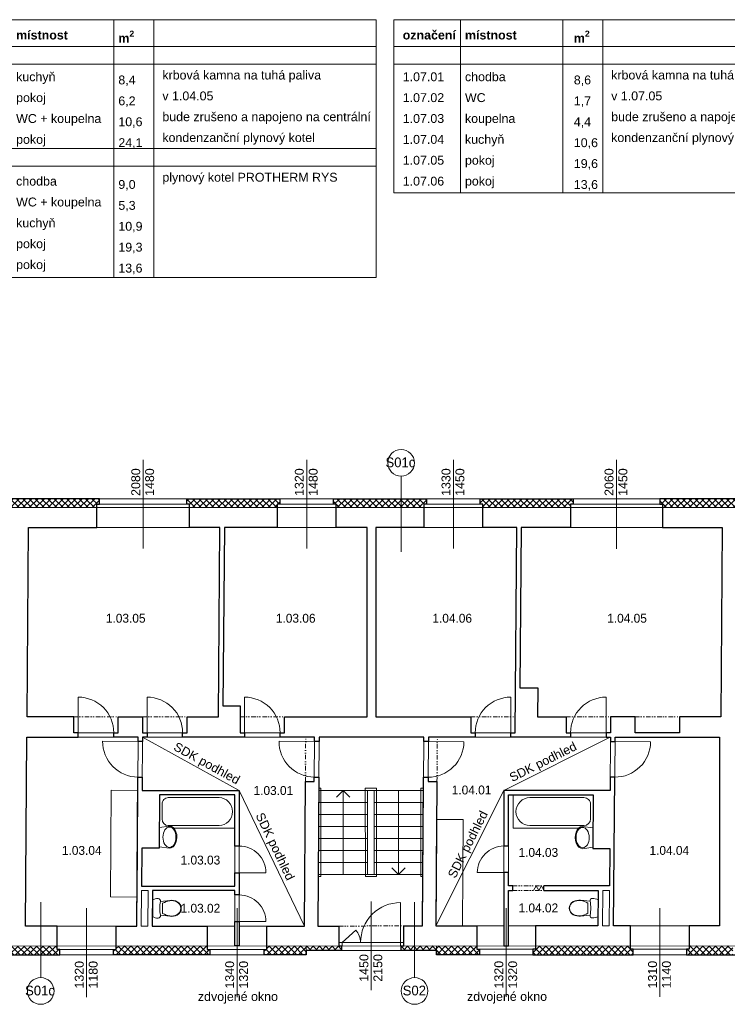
# Model space of a CAD drawing. Extents: x -2490 to 234697, y -105219 to -45378.
# Tile 6 of 15: x 38154 to 54077, y -100655 to -78495. Entities that reach past the tile are written whole.
import ezdxf

# ---------------------------------------------------------------- set-up
doc = ezdxf.new("R2010")
doc.units = 0
doc.header["$MEASUREMENT"] = 0
doc.linetypes.add('Wipeout_Contour', pattern=[1000, 0, -1000])
doc.linetypes.add('Čerchovaná se dvěma tečkami S', pattern=[250, 100, -40, 15, -40, 15, -40])
for name, color, linetype, lineweight in [('2D BOD_Číslo_pera__1', 7, 'Continuous', 15), ('2D VÝPLNĚ_Číslo_pera__4', 91, 'Continuous', 13), ('2D ČÁRY_Číslo_pera__1', 7, 'Continuous', 15), ('2D ČÁRY_Číslo_pera__2', 1, 'Continuous', 25), ('2D ČÁRY_Číslo_pera__3', 150, 'Continuous', 13), ('blok I_pohled4_terén_Číslo_pera__4', 91, 'Continuous', 13), ('komín_Číslo_pera__1', 7, 'Continuous', 15), ('NÁBYTEK A ZAŘÍZENÍ_Číslo_pera__3', 150, 'Continuous', 13), ('POZNÁMKY.TEXT_Číslo_pera__4', 91, 'Continuous', 13), ('zdi_Číslo_pera__1', 7, 'Continuous', 15), ('zdi_Číslo_pera__2', 1, 'Continuous', 25)]:
    doc.layers.add(name, color=color, linetype=linetype, lineweight=lineweight)
for name, color, linetype in [('2D ČÁRY', 7, 'Continuous'), ('NÁBYTEK A ZAŘÍZENÍ', 7, 'Continuous'), ('vodorovné konstrukce', 7, 'Continuous')]:
    doc.layers.add(name, color=color, linetype=linetype)
doc.layers.add('vodorovné konstrukce_Číslo_pera__241', color=9, linetype='Continuous', lineweight=13, true_color=0x808080)
doc.styles.add('GENERATED_STYLE_1', font='arial.ttf')
doc.styles.add('GENERATED_STYLE_3', font='txt')
pattern_1 = [(45, (0, 0), (-70.71068, 70.71068), []), (135, (0, 0), (70.71068, 70.71068), [])]

# ---------------------------------------------------------------- blocks, each defined once
blk = doc.blocks.new('WC s nádržkou 1 11_2')
at = {"linetype": 'Wipeout_Contour', "ltscale": 15629.429493}
blk.add_wipeout([(31, 650), (18, 619), (8, 587), (2, 554), (0, 520), (5, 498), (20, 479), (40, 469), (64, 469), (41, 257), (39, 215), (44, 173), (54, 132), (70, 92), (97, 54), (132, 25), (174, 6), (220, 0), (266, 6), (308, 25), (343, 54), (370, 92), (386, 132), (396, 173), (401, 215), (399, 257), (376, 469), (400, 469), (420, 479), (435, 498), (440, 520), (438, 554), (432, 587), (422, 619), (409, 650)], dxfattribs=at).dxf.layer = 'NÁBYTEK A ZAŘÍZENÍ'
at = {"layer": 'NÁBYTEK A ZAŘÍZENÍ_Číslo_pera__3', "linetype": 'Continuous'}
for p, q in [((2, 554), (0, 520)), ((0, 520), (5, 498)), ((8, 587), (2, 554)), ((5, 498), (20, 479)), ((18, 619), (8, 587)), ((31, 650), (18, 619)), ((20, 479), (40, 469)), ((409, 650), (31, 650)), ((40, 469), (64, 469)), ((64, 469), (41, 257)), ((399, 257), (376, 469)), ((376, 469), (400, 469)), ((400, 469), (420, 479)), ((422, 619), (409, 650)), ((420, 479), (435, 498)), ((432, 587), (422, 619)), ((438, 554), (432, 587)), ((435, 498), (440, 520)), ((440, 520), (438, 554)), ((41, 257), (39, 215)), ((49, 256), (47, 215)), ((56, 299), (49, 256)), ((68, 341), (56, 299)), ((86, 381), (68, 341)), ((107, 419), (86, 381)), ((333, 419), (107, 419)), ((354, 381), (333, 419)), ((372, 341), (354, 381)), ((384, 299), (372, 341)), ((391, 256), (384, 299)), ((393, 215), (391, 256)), ((401, 215), (399, 257)), ((39, 215), (44, 173)), ((44, 173), (54, 132)), ((47, 215), (52, 174)), ((52, 174), (62, 134)), ((54, 132), (70, 92)), ((62, 134), (78, 96)), ((70, 92), (97, 54)), ((78, 96), (102, 60)), ((97, 54), (132, 25)), ((102, 60), (136, 32)), ((132, 25), (174, 6)), ((136, 32), (176, 14)), ((174, 6), (220, 0)), ((176, 14), (220, 8)), ((220, 8), (264, 14)), ((220, 0), (266, 6)), ((264, 14), (304, 32)), ((266, 6), (308, 25)), ((304, 32), (338, 60)), ((308, 25), (343, 54)), ((338, 60), (362, 96)), ((343, 54), (370, 92)), ((362, 96), (378, 134)), ((370, 92), (386, 132)), ((378, 134), (388, 174)), ((386, 132), (396, 173)), ((388, 174), (393, 215)), ((396, 173), (401, 215))]:
    blk.add_line(p, q, dxfattribs=at)
blk.add_ellipse((220, -298), major_axis=(785, 0), ratio=0.9963, start_param=1.370375, end_param=1.771221, dxfattribs=at)
blk = doc.blocks.new('Vana 01 11_2')
at = {"layer": 'NÁBYTEK A ZAŘÍZENÍ_Číslo_pera__3', "linetype": 'Continuous'}
for p, q in [((0, 0), (0, 751)), ((0, 751), (1800, 751)), ((1425, 691), (210, 691)), ((1800, 751), (1800, 0)), ((60, 210), (60, 540)), ((0, 0), (1800, 0)), ((1425, 60), (210, 60))]:
    blk.add_line(p, q, dxfattribs=at)
for centre, major_axis, start_param, end_param in [((210, 540), (0, 150), 0, 1.570796), ((1425, 375), (0, 315), 3.141593, 6.283185), ((210, 210), (0, 150), 1.570796, 3.141593)]:
    blk.add_ellipse(centre, major_axis=major_axis, ratio=0.99918, start_param=start_param, end_param=end_param, dxfattribs=at)
blk = doc.blocks.new('Umyvadlo oválné 11_2')
at = {"linetype": 'Wipeout_Contour', "ltscale": 6090.690526}
blk.add_wipeout([(0, 169), (2, 146), (9, 124), (19, 104), (43, 74), (73, 49), (129, 22), (188, 6), (250, 0), (312, 6), (371, 22), (427, 49), (457, 74), (481, 104), (491, 124), (498, 146), (500, 169), (469, 400), (31, 400), (-1, 169)], dxfattribs=at).dxf.layer = 'NÁBYTEK A ZAŘÍZENÍ'
at = {"layer": 'NÁBYTEK A ZAŘÍZENÍ_Číslo_pera__3', "linetype": 'Continuous'}
for p, q in [((31, 400), (-1, 169)), ((32, 400), (31, 400)), ((469, 400), (31, 400)), ((469, 400), (468, 400)), ((500, 169), (469, 400))]:
    blk.add_line(p, q, dxfattribs=at)
blk.add_ellipse((250, 169), major_axis=(-229, 0), ratio=0.643386, dxfattribs=at)
blk.add_ellipse((249, 169), major_axis=(-250, 0), ratio=0.674026, start_param=0, end_param=3.141593, dxfattribs=at)
blk = doc.blocks.new('WC s nádržkou 1 11')
at = {"linetype": 'Wipeout_Contour', "ltscale": 15629.429493}
blk.add_wipeout([(31, 650), (18, 619), (8, 587), (2, 554), (0, 520), (5, 498), (20, 479), (40, 469), (64, 469), (41, 257), (39, 215), (44, 173), (54, 132), (70, 92), (97, 54), (132, 25), (174, 6), (220, 0), (266, 6), (308, 25), (343, 54), (370, 92), (386, 132), (396, 173), (401, 215), (399, 257), (376, 469), (400, 469), (420, 479), (435, 498), (440, 520), (438, 554), (432, 587), (422, 619), (409, 650)], dxfattribs=at).dxf.layer = 'NÁBYTEK A ZAŘÍZENÍ'
at = {"layer": 'NÁBYTEK A ZAŘÍZENÍ_Číslo_pera__3', "linetype": 'Continuous'}
for p, q in [((2, 554), (0, 520)), ((0, 520), (5, 498)), ((8, 587), (2, 554)), ((5, 498), (20, 479)), ((18, 619), (8, 587)), ((31, 650), (18, 619)), ((20, 479), (40, 469)), ((409, 650), (31, 650)), ((40, 469), (64, 469)), ((64, 469), (41, 257)), ((399, 257), (376, 469)), ((376, 469), (400, 469)), ((400, 469), (420, 479)), ((422, 619), (409, 650)), ((420, 479), (435, 498)), ((432, 587), (422, 619)), ((438, 554), (432, 587)), ((435, 498), (440, 520)), ((440, 520), (438, 554)), ((41, 257), (39, 215)), ((49, 256), (47, 215)), ((56, 299), (49, 256)), ((68, 341), (56, 299)), ((86, 381), (68, 341)), ((107, 419), (86, 381)), ((333, 419), (107, 419)), ((354, 381), (333, 419)), ((372, 341), (354, 381)), ((384, 299), (372, 341)), ((391, 256), (384, 299)), ((393, 215), (391, 256)), ((401, 215), (399, 257)), ((39, 215), (44, 173)), ((44, 173), (54, 132)), ((47, 215), (52, 174)), ((52, 174), (62, 134)), ((54, 132), (70, 92)), ((62, 134), (78, 96)), ((70, 92), (97, 54)), ((78, 96), (102, 60)), ((97, 54), (132, 25)), ((102, 60), (136, 32)), ((132, 25), (174, 6)), ((136, 32), (176, 14)), ((174, 6), (220, 0)), ((176, 14), (220, 8)), ((220, 8), (264, 14)), ((220, 0), (266, 6)), ((264, 14), (304, 32)), ((266, 6), (308, 25)), ((304, 32), (338, 60)), ((308, 25), (343, 54)), ((338, 60), (362, 96)), ((343, 54), (370, 92)), ((362, 96), (378, 134)), ((370, 92), (386, 132)), ((378, 134), (388, 174)), ((386, 132), (396, 173)), ((388, 174), (393, 215)), ((396, 173), (401, 215))]:
    blk.add_line(p, q, dxfattribs=at)
blk.add_ellipse((220, -298), major_axis=(785, 0), ratio=0.9963, start_param=1.370375, end_param=1.771221, dxfattribs=at)
blk = doc.blocks.new('Vana 01 11')
at = {"layer": 'NÁBYTEK A ZAŘÍZENÍ_Číslo_pera__3', "linetype": 'Continuous'}
for p, q in [((0, 0), (0, 751)), ((0, 751), (1696, 751)), ((1343, 691), (198, 691)), ((1696, 751), (1696, 0)), ((57, 210), (57, 541)), ((0, 0), (1696, 0)), ((1343, 60), (198, 60))]:
    blk.add_line(p, q, dxfattribs=at)
for centre, major_axis, start_param, end_param in [((198, 541), (0, 150), 0, 1.570796), ((1343, 375), (0, 315), 3.141593, 6.283185), ((198, 210), (0, 150), 1.570796, 3.141593)]:
    blk.add_ellipse(centre, major_axis=major_axis, ratio=0.941477, start_param=start_param, end_param=end_param, dxfattribs=at)
blk = doc.blocks.new('Umyvadlo oválné 11')
at = {"linetype": 'Wipeout_Contour', "ltscale": 6090.690526}
blk.add_wipeout([(0, 169), (2, 146), (9, 124), (19, 104), (43, 74), (73, 49), (129, 22), (188, 6), (250, 0), (312, 6), (371, 22), (427, 49), (457, 74), (481, 104), (491, 124), (498, 146), (500, 169), (469, 400), (31, 400), (-1, 169)], dxfattribs=at).dxf.layer = 'NÁBYTEK A ZAŘÍZENÍ'
at = {"layer": 'NÁBYTEK A ZAŘÍZENÍ_Číslo_pera__3', "linetype": 'Continuous'}
for p, q in [((31, 400), (-1, 169)), ((32, 400), (31, 400)), ((469, 400), (31, 400)), ((469, 400), (468, 400)), ((500, 169), (469, 400))]:
    blk.add_line(p, q, dxfattribs=at)
blk.add_ellipse((250, 169), major_axis=(-229, 0), ratio=0.643386, dxfattribs=at)
blk.add_ellipse((249, 169), major_axis=(-250, 0), ratio=0.674026, start_param=0, end_param=3.141593, dxfattribs=at)
blk = doc.blocks.new('LINE_8261', base_point=(45432, -97732))
at = {"layer": '2D ČÁRY_Číslo_pera__3', "linetype": 'Continuous'}
for p, q in [((45432, -95842), (45282, -95992)), ((45432, -97732), (45432, -95842)), ((45432, -95842), (45582, -95992))]:
    blk.add_line(p, q, dxfattribs=at)
blk = doc.blocks.new('LINE_8262', base_point=(46682, -95842))
at = {"layer": '2D ČÁRY_Číslo_pera__3', "linetype": 'Continuous'}
for p, q in [((46682, -95842), (46682, -97732)), ((46682, -97732), (46532, -97582)), ((46682, -97732), (46832, -97582))]:
    blk.add_line(p, q, dxfattribs=at)
blk = doc.blocks.new('LINE_9149', base_point=(38626, -98355))
at = {"layer": 'vodorovné konstrukce_Číslo_pera__241', "linetype": 'Continuous'}
blk.add_line((38626, -98355), (38626, -100055), dxfattribs=at)
blk.add_circle((38626, -100355), 300, dxfattribs=at)
blk = doc.blocks.new('LINE_9150', base_point=(47040, -98355))
at = {"layer": 'vodorovné konstrukce_Číslo_pera__241', "linetype": 'Continuous'}
blk.add_line((47040, -98355), (47040, -100055), dxfattribs=at)
blk.add_circle((47040, -100355), 300, dxfattribs=at)
blk = doc.blocks.new('LINE_9158', base_point=(46737, -90468))
at = {"layer": 'vodorovné konstrukce_Číslo_pera__241', "linetype": 'Continuous'}
blk.add_line((46737, -90468), (46737, -88768), dxfattribs=at)
blk.add_circle((46737, -88468), 300, dxfattribs=at)

msp = doc.modelspace()

# ---------------------------------------------------------------- hatches: boundary and pattern name
at = {"layer": '2D VÝPLNĚ_Číslo_pera__4', "linetype": 'Continuous'}
h = msp.add_hatch(dxfattribs=at)
h.set_pattern_fill('TEPELNA_IZOLACE_EPS', color=8, style=0, pattern_type=2)
h.set_pattern_definition(pattern_1)
h.paths.add_polyline_path([(36533, -89475.7), (39890.6, -89475.8), (39890.6, -89399.8), (39950.6, -89399.8), (39950.6, -89275.8), (36473, -89275.7), (36473, -89399.7), (36533, -89399.7)], flags=0)
h = msp.add_hatch(dxfattribs=at)
h.set_pattern_fill('TEPELNA_IZOLACE_EPS', color=8, style=0, pattern_type=2)
h.set_pattern_definition(pattern_1)
h.paths.add_polyline_path([(41972.6, -89475.8), (43947.2, -89475.8), (43947.2, -89399.8), (44007.2, -89399.8), (44007.2, -89275.8), (41912.6, -89275.8), (41912.6, -89399.8), (41972.6, -89399.8)], flags=0)
h = msp.add_hatch(dxfattribs=at)
h.set_pattern_fill('TEPELNA_IZOLACE_EPS', color=8, style=0, pattern_type=2)
h.set_pattern_definition(pattern_1)
h.paths.add_polyline_path([(45216.4, -89275.8), (45216.4, -89399.8), (45276.4, -89399.8), (45276.4, -89475.8), (47247.9, -89475.8), (47247.9, -89399.8), (47307.9, -89399.8), (47307.9, -89275.8)], flags=0)
h = msp.add_hatch(dxfattribs=at)
h.set_pattern_fill('TEPELNA_IZOLACE_EPS', color=8, style=0, pattern_type=2)
h.set_pattern_definition(pattern_1)
h.paths.add_polyline_path([(48579.1, -89475.8), (50546.8, -89475.8), (50546.8, -89399.8), (50606.8, -89399.8), (50606.8, -89275.8), (48519.1, -89275.8), (48519.1, -89399.8), (48579.1, -89399.8)], flags=0)
h = msp.add_hatch(dxfattribs=at)
h.set_pattern_fill('TEPELNA_IZOLACE_EPS', color=8, style=0, pattern_type=2)
h.set_pattern_definition(pattern_1)
h.paths.add_polyline_path([(52616, -89475.9), (54272.7, -89475.9), (54274.2, -89275.9), (52556, -89275.9), (52556, -89399.9), (52616, -89399.9)], flags=0)
h = msp.add_hatch(dxfattribs=at)
h.set_pattern_fill('TEPELNA_IZOLACE_EPS', color=8, style=0, pattern_type=2)
h.set_pattern_definition(pattern_1)
h.paths.add_polyline_path([(38998.6, -99342.8), (37268.8, -99343.2), (37268.8, -99419.2), (37208.8, -99419.2), (37208.9, -99543.2), (39058.7, -99542.8), (39058.7, -99418.8), (38998.7, -99418.8)], flags=0)
h = msp.add_hatch(dxfattribs=at)
h.set_pattern_fill('TEPELNA_IZOLACE_EPS', color=8, style=0, pattern_type=2)
h.set_pattern_definition(pattern_1)
h.paths.add_polyline_path([(40262.9, -99542.5), (42432.7, -99542), (42432.7, -99418), (42372.7, -99418), (42372.7, -99342), (40322.8, -99342.5), (40322.8, -99418.5), (40262.8, -99418.5)], flags=0)
h = msp.add_hatch(dxfattribs=at)
h.set_pattern_fill('TEPELNA_IZOLACE_EPS', color=8, style=0, pattern_type=2)
h.set_pattern_definition(pattern_1)
h.paths.add_polyline_path([(44598.6, -99341.5), (43717.4, -99341.7), (43717.4, -99417.7), (43657.4, -99417.7), (43657.4, -99541.7), (44598.7, -99541.5)], flags=0)
h = msp.add_hatch(dxfattribs=at)
h.set_pattern_fill('TEPELNA_IZOLACE_PERIMETR', color=8, style=0, pattern_type=2)
h.set_pattern_definition(pattern_1)
h.paths.add_polyline_path([(44598.6, -99441.5), (45398.6, -99441), (45398.6, -99341.3), (44598.6, -99341.5)], flags=0)
h = msp.add_hatch(dxfattribs=at)
h.set_pattern_fill('TEPELNA_IZOLACE_PERIMETR', color=8, style=0, pattern_type=2)
h.set_pattern_definition(pattern_1)
h.paths.add_polyline_path([(46735, -99441), (47535, -99440.8), (47535, -99340.8), (46735, -99341)], flags=0)
h = msp.add_hatch(dxfattribs=at)
h.set_pattern_fill('TEPELNA_IZOLACE_EPS', color=8, style=0, pattern_type=2)
h.set_pattern_definition(pattern_1)
h.paths.add_polyline_path([(48439.8, -99340.6), (47535, -99340.8), (47535, -99440.8), (47535, -99540.8), (48499.9, -99540.6), (48499.8, -99416.6), (48439.8, -99416.6)], flags=0)
h = msp.add_hatch(dxfattribs=at)
h.set_pattern_fill('TEPELNA_IZOLACE_EPS', color=8, style=0, pattern_type=2)
h.set_pattern_definition(pattern_1)
h.paths.add_polyline_path([(51901.8, -99339.8), (49763.1, -99340.3), (49763.1, -99416.3), (49703.1, -99416.3), (49703.1, -99540.3), (51961.9, -99539.8), (51961.8, -99415.8), (51901.8, -99415.8)], flags=0)
h = msp.add_hatch(dxfattribs=at)
h.set_pattern_fill('TEPELNA_IZOLACE_EPS', color=8, style=0, pattern_type=2)
h.set_pattern_definition(pattern_1)
h.paths.add_polyline_path([(53158.4, -99539.5), (54199.2, -99539.3), (54200.7, -99339.3), (53218.3, -99339.5), (53218.4, -99415.5), (53158.4, -99415.5)], flags=0)

# ---------------------------------------------------------------- linework, layer by layer
at = {"layer": '2D BOD_Číslo_pera__1', "color": 8, "linetype": 'Continuous', "flags": 128}
msp.add_lwpolyline([(46725, -99265), (46725, -98365, 0.4142136), (45825, -99265, 0.1902168), (45714.4, -98985), (45408.6, -99265)], format="xyb", dxfattribs=at)
at = {"layer": '2D ČÁRY_Číslo_pera__1', "color": 8, "linetype": 'Continuous'}
for p, q in [((39950.6, -89399.8), (39950.6, -89275.8)), ((41912.6, -89399.8), (41912.6, -89275.8)), ((44007.2, -89399.8), (44007.2, -89275.8)), ((45216.4, -89399.8), (45216.4, -89275.8)), ((47307.9, -89399.8), (47307.9, -89275.8)), ((48519.1, -89399.8), (48519.1, -89275.8)), ((50606.8, -89399.8), (50606.8, -89275.8)), ((52556, -89399.9), (52556, -89275.9)), ((39890.6, -89399.8), (39890.6, -89925.9)), ((41972.6, -89399.8), (41972.6, -89925.9)), ((43947.2, -89399.8), (43947.2, -89925.9)), ((45276.4, -89399.8), (45276.4, -89925.9)), ((47247.9, -89399.8), (47247.9, -89925.9)), ((48579.1, -89399.8), (48579.1, -89925.9)), ((50546.8, -89399.8), (50546.8, -89925.9)), ((52616, -89399.9), (52616, -89925.9)), ((38318.6, -94181.6), (38349.7, -89925.8)), ((45970.5, -94181.6), (45970.4, -89925.8)), ((46170.5, -94181.6), (46170.5, -89925.8)), ((53965.1, -89925.9), (53934, -94181.6)), ((38318.6, -94181.6), (39371, -94181.6)), ((40371, -94181.6), (40921, -94181.7)), ((41921, -94181.7), (42624.8, -94181.6)), ((44114.8, -94181.6), (45970.5, -94181.6)), ((46170.5, -94181.6), (48305, -94181.6)), ((49805, -94181.6), (50451.3, -94181.6)), ((51451.3, -94181.6), (52001.3, -94181.6)), ((53001.3, -94181.6), (53934, -94181.6)), ((38288.3, -98894.1), (38315.2, -94641.9)), ((38315.2, -94641.9), (40821, -94641.7)), ((40921, -94641.7), (44790.4, -94641.5)), ((44859.4, -98892.6), (44890.4, -94641.6)), ((44890.4, -94641.6), (47250.5, -94641.6)), ((47219.4, -98892), (47250.5, -94641.6)), ((47350.5, -94642.3), (51451.3, -94642.1)), ((51551.3, -94642), (53900, -94641.9)), ((53900, -98890.5), (53900, -94641.9)), ((44559.4, -98892.6), (44583.1, -95639.3)), ((47519.4, -98892), (47544.1, -95643.7)), ((40911.3, -95842.1), (43095.1, -95842)), ((41300.5, -95942), (42995.1, -95942)), ((42995.1, -97993), (42995.1, -95942)), ((43095.1, -99341.9), (43095.1, -95842)), ((44881.7, -95841.6), (47241.7, -95841.6)), ((45977.8, -95841.6), (45982.3, -97731.6)), ((46129.8, -97731.6), (46129.8, -95841.6)), ((49051.5, -95842.2), (51441.6, -95842.1)), ((49051.5, -99340.5), (49051.5, -95842.2)), ((49151.5, -95942.2), (51060.8, -95942.1)), ((49151.5, -97991.6), (49151.5, -95942.2)), ((44879.7, -96111.6), (45978.5, -96111.6)), ((46129.8, -96111.6), (47239.7, -96111.6)), ((44877.7, -96381.6), (45979.1, -96381.6)), ((46129.8, -96381.6), (47237.8, -96381.6)), ((44875.7, -96651.6), (45979.8, -96651.6)), ((46129.8, -96651.6), (47235.8, -96651.6)), ((44873.8, -96921.6), (45980.4, -96921.6)), ((46129.8, -96921.6), (47233.8, -96921.6)), ((44871.8, -97191.6), (45981, -97191.6)), ((46129.8, -97191.6), (47231.9, -97191.6)), ((44869.8, -97461.6), (45981.7, -97461.6)), ((46129.8, -97461.6), (47229.9, -97461.6)), ((44867.8, -97731.6), (47227.9, -97731.6)), ((42995.1, -99341.9), (42995.1, -98093)), ((49151.5, -99340.5), (49151.5, -98091.6)), ((38998.7, -99418.8), (38998.5, -98893.9)), ((40322.8, -99418.5), (40322.7, -98893.6)), ((42372.7, -99418), (42372.6, -98893.1)), ((43717.4, -99417.7), (43717.3, -98892.8)), ((45338.6, -99341.4), (45338.5, -98892.5)), ((46795, -99341), (46794.9, -98892.1)), ((48439.8, -99416.6), (48439.7, -98891.7)), ((49763.1, -99416.3), (49762.9, -98891.4)), ((51901.8, -99415.8), (51901.7, -98890.9)), ((53218.4, -99415.5), (53218.2, -98890.6)), ((45408.6, -99341), (45408.6, -99265)), ((46725, -99341), (46725, -99265)), ((39058.7, -99418.8), (39058.7, -99542.8)), ((40262.8, -99418.5), (40262.9, -99542.5)), ((42432.7, -99418), (42432.7, -99542)), ((43095.1, -99417.9), (43095.1, -99417.9)), ((43657.4, -99417.7), (43657.4, -99541.7)), ((44598.6, -99441.5), (47535, -99440.8)), ((48499.8, -99416.6), (48499.9, -99540.6)), ((49703.1, -99416.3), (49703.1, -99540.3)), ((51961.8, -99415.8), (51961.9, -99539.8)), ((53158.4, -99415.5), (53158.4, -99539.5))]:
    msp.add_line(p, q, dxfattribs=at)
at = {"layer": '2D ČÁRY_Číslo_pera__1', "color": 8, "linetype": 'Čerchovaná se dvěma tečkami S'}
for p, q in [((39371, -94181.6), (40371, -94181.6)), ((40921, -94181.7), (41921, -94181.7)), ((43114.8, -94181.6), (44114.8, -94181.6)), ((48305, -94181.6), (49305, -94181.6)), ((50451.3, -94181.6), (51451.3, -94181.6)), ((52001.3, -94181.6), (53001.3, -94181.6)), ((44582.1, -95639.3), (44590.4, -94641.3)), ((47544.1, -95643.7), (47552.4, -94645.7)), ((44598.6, -99341.5), (44598.7, -99541.5)), ((45398.6, -99341), (45398.6, -99441)), ((46735, -99341), (46735, -99441)), ((47535, -99340.8), (47535, -99540.8))]:
    msp.add_line(p, q, dxfattribs=at)
at = {"layer": '2D ČÁRY_Číslo_pera__1', "color": 8, "linetype": 'Continuous', "flags": 128}
for points in [[(39371, -94181.6), (39371, -94541.6), (40371, -94541.6), (40371, -94181.6)], [(40921, -94181.7), (40921, -94541.7), (41921, -94541.7), (41921, -94181.7)], [(43114.8, -94181.6), (43114.8, -94541.6), (44114.8, -94541.6), (44114.8, -94181.6)], [(49305, -94181.6), (49305, -94541.6), (48305, -94541.6), (48305, -94181.6)], [(51451.3, -94181.6), (51451.3, -94541.6), (50451.3, -94541.6), (50451.3, -94181.6)], [(53001.3, -94181.6), (53001.3, -94541.6), (52001.3, -94541.6), (52001.3, -94181.6)], [(44582.1, -95639.3), (44783.1, -95640.8), (44790.4, -94640.8)], [(47544.1, -95643.7), (47343.2, -95642.3), (47350.5, -94642.3)], [(49951.5, -98091.4), (49893.7, -97991.4), (49835.3, -98091.4), (49777.5, -97991.4), (49719.8, -98091.4)]]:
    msp.add_lwpolyline(points, dxfattribs=at)
at = {"layer": '2D ČÁRY_Číslo_pera__2', "color": 8, "linetype": 'Continuous', "flags": 128}
for points in [[(37208.9, -99543.2), (39058.7, -99542.8), (39058.7, -99418.8), (38998.7, -99418.8), (38998.5, -98893.9), (38288.3, -98894.1), (38315.2, -94641.9), (39471, -94641.6), (39471, -94541.6), (39371, -94541.6), (39371, -94181.6), (38318.6, -94181.6), (38349.7, -89925.8), (39890.6, -89925.9), (39890.6, -89399.8), (39950.6, -89399.8), (39950.6, -89275.8), (36473, -89275.7)], [(56468.2, -89275.9), (52556, -89275.9), (52556, -89399.9), (52616, -89399.9), (52616, -89925.9), (53965.1, -89925.9), (53934, -94181.6), (53001.3, -94181.6), (53001.3, -94541.6)], [(53001.3, -94541.6), (52001.3, -94541.6), (52001.3, -94181.6), (51451.3, -94181.6), (51451.3, -94541.6), (51351.3, -94541.6), (51351.3, -94641.6), (51451.3, -94641.2), (51450.5, -94741.2), (51550.5, -94742), (51551.3, -94642), (53900, -94641.9)], [(53900, -94641.9), (53900, -98890.5), (53218.2, -98890.6), (53218.4, -99415.5), (53158.4, -99415.5), (53158.4, -99539.5), (55015, -99539.1)], [(49251.5, -97991.6), (49151.5, -97991.6), (49151.5, -97691.6), (49051.5, -97691.6), (49051.5, -99340.5), (49151.5, -99340.5), (49151.5, -98091.6), (49251.5, -98091.6)]]:
    msp.add_lwpolyline(points, dxfattribs=at)
for points in [[(41912.6, -89275.8), (44007.2, -89275.8), (44007.2, -89399.8), (43947.2, -89399.8), (43947.2, -89925.9), (42759.1, -89925.8), (42726.7, -93935.8), (43116.8, -93935.8), (43114.8, -94541.6), (43214.8, -94541.6), (43214.8, -94641.6), (41821, -94641.6), (41821, -94541.7), (41921, -94541.7), (41921, -94181.7), (42624.8, -94181.6), (42659.1, -89925.8), (41972.6, -89925.9), (41972.6, -89399.8), (41912.6, -89399.8)], [(45216.4, -89275.8), (47307.9, -89275.8), (47307.9, -89399.8), (47247.9, -89399.8), (47247.9, -89925.9), (46170.5, -89925.8), (46170.5, -94181.6), (48305, -94181.6), (48305, -94541.6), (48405, -94541.6), (48405, -94641.6), (47350.5, -94642.3), (47349.7, -94742.3), (47249.8, -94741.5), (47250.5, -94641.6), (44890.4, -94641.6), (44889.7, -94741.5), (44789.7, -94740.8), (44790.4, -94641.5), (44014.8, -94641.6), (44014.8, -94541.6), (44114.8, -94541.6), (44114.8, -94181.6), (45970.5, -94181.6), (45970.4, -89925.8), (45276.4, -89925.9), (45276.4, -89399.8), (45216.4, -89399.8)], [(48519.1, -89275.8), (50606.8, -89275.8), (50606.8, -89399.8), (50546.8, -89399.8), (50546.8, -89925.9), (49439.4, -89925.8), (49410.2, -93530.4), (49810.2, -93530.3), (49805, -94181.6), (50451.3, -94181.6), (50451.3, -94541.6), (50551.3, -94541.6), (50551.3, -94641.6), (49205, -94641.6), (49205, -94541.6), (49305, -94541.6), (49339.4, -89925.8), (48579.1, -89925.9), (48579.1, -89399.8), (48519.1, -89399.8)], [(40371, -94181.6), (40921, -94181.7), (40921, -94541.7), (41021, -94541.7), (41021, -94641.7), (40921, -94641.7), (40920.2, -94742.5), (40820.2, -94741.7), (40821, -94641.7), (40271, -94641.6), (40271, -94541.6), (40371, -94541.6)], [(44783.8, -95540.8), (44883.8, -95541.5), (44859.4, -98892.6), (45338.5, -98892.5), (45338.6, -99341.4), (45398.6, -99341), (45398.6, -99441), (44598.6, -99441.5), (44598.7, -99541.5), (43657.4, -99541.7), (43657.4, -99417.7), (43717.4, -99417.7), (43717.3, -98892.8), (44559.4, -98892.6), (44583.1, -95639.3), (44783.1, -95640.8)], [(47243.9, -95541.5), (47343.9, -95542.3), (47343.2, -95642.3), (47544.1, -95643.7), (47519.4, -98892), (48439.7, -98891.7), (48439.8, -99416.6), (48499.8, -99416.6), (48499.9, -99540.6), (47535, -99540.8), (47535, -99440.8), (46735, -99441), (46735, -99341), (46795, -99341), (46794.9, -98892.1), (47219.4, -98892)], [(42995.1, -98794.4), (43095.1, -98794.4), (43095.1, -99341.9), (42995.1, -99341.9)]]:
    msp.add_lwpolyline(points, close=True, dxfattribs=at)
at = {"layer": '2D ČÁRY_Číslo_pera__3', "color": 8, "linetype": 'Continuous'}
for p, q in [((40921, -94641.7), (43095.1, -95842)), ((51441.9, -94642.1), (49051.5, -95842.2)), ((43095.1, -95842), (44559.4, -98892.6)), ((44881.7, -95791.6), (44932.4, -95791.6)), ((44932.4, -95791.6), (44927.7, -97781.6)), ((45927.7, -95791.6), (45932.4, -97781.6)), ((45927.7, -95791.6), (46179.8, -95791.6)), ((46179.8, -97781.6), (46179.8, -95791.6)), ((47183.6, -97781.6), (47183.6, -95791.6)), ((47183.6, -95791.6), (47233.6, -95791.6)), ((49051.5, -95842.2), (47519.4, -98892)), ((44877.7, -97781.6), (44927.7, -97781.6)), ((45932.4, -97781.6), (46179.8, -97781.6)), ((47183.6, -97781.6), (47233.6, -97781.6))]:
    msp.add_line(p, q, dxfattribs=at)
at = {"layer": '2D ČÁRY_Číslo_pera__3', "color": 8, "linetype": 'Continuous', "flags": 128}
for points in [[(39471, -94641.6), (39471, -94541.6), (39471, -93741.6, -0.4142136), (40271, -94541.6), (40271, -94641.6)], [(41021, -94641.7), (41021, -94541.7), (41021, -93741.7, -0.4142136), (41821, -94541.7), (41821, -94641.7)], [(43214.8, -94641.6), (43214.8, -94541.6), (43214.8, -93741.6, -0.4142136), (44014.8, -94541.6), (44014.8, -94641.6)], [(49205, -94641.6), (49205, -94541.6), (49205, -93741.6, 0.4142136), (48405, -94541.6), (48405, -94641.6)], [(51351.3, -94641.6), (51351.3, -94541.6), (51351.3, -93741.6, 0.4142136), (50551.3, -94541.6), (50551.3, -94641.6)], [(40920.2, -94742.5), (40820.2, -94741.7), (40020.2, -94735.3, 0.4142136), (40813.7, -95541.7), (40913.7, -95542.5)], [(44889.7, -94741.5), (44789.7, -94740.8), (43989.7, -94735, 0.4142136), (44783.8, -95540.8), (44883.8, -95541.5)], [(47249.8, -94741.5), (47349.7, -94742.3), (48149.7, -94748.1, -0.4142136), (47343.9, -95542.3), (47243.9, -95541.5)], [(51450.5, -94741.2), (51550.5, -94742), (52350.5, -94748.5, -0.4142136), (51544.1, -95542), (51444.1, -95541.2)], [(42995.1, -97094.4), (43095.1, -97094.4, -0.4142136), (43695.1, -97694.4), (43095.1, -97694.4), (42995.1, -97694.4)], [(49151.5, -97091.6), (49051.5, -97091.6, 0.4142136), (48451.5, -97691.6), (49051.5, -97691.6), (49151.5, -97691.6)], [(42995.1, -98194.4), (43095.1, -98194.4, -0.4142136), (43695.1, -98794.4), (43095.1, -98794.4), (42995.1, -98794.4)]]:
    msp.add_lwpolyline(points, format="xyb", dxfattribs=at)
for points in [[(40211.3, -95836.9), (40193.8, -98236.9), (40793.7, -98241.3), (40811.3, -95841.3)], [(47537, -96492), (47519.4, -98892), (48119.4, -98896.3), (48137, -96496.4)]]:
    msp.add_lwpolyline(points, close=True, dxfattribs=at)
at = {"layer": 'blok I_pohled4_terén_Číslo_pera__4', "color": 8, "linetype": 'Continuous'}
for p, q in [((40931.6, -90399.8), (40931.6, -88399.8)), ((44611.8, -90399.8), (44611.8, -88399.8)), ((47913.5, -90399.8), (47913.5, -88399.8)), ((51581.4, -90399.9), (51581.4, -88399.9)), ((46066.8, -98338.2), (46066.8, -100338.2)), ((39660.7, -98491.7), (39660.7, -100491.7)), ((43045.1, -98490.9), (43045.1, -100490.9)), ((49101.5, -98489.5), (49101.5, -100489.5)), ((52560.1, -98488.7), (52560.1, -100488.7))]:
    msp.add_line(p, q, dxfattribs=at)
at = {"layer": 'komín_Číslo_pera__1', "color": 8, "linetype": 'Continuous'}
for p, q in [((36473.7, -78494.5), (46173.7, -78494.5)), ((40273.7, -78494.5), (40273.7, -84294.5)), ((41173.7, -78494.5), (41173.7, -84294.5)), ((46173.7, -78494.5), (46173.7, -84294.5)), ((46573.7, -78494.5), (56273.7, -78494.5)), ((46573.7, -78494.5), (46573.7, -82394.5)), ((48073.7, -78494.5), (48073.7, -82394.5)), ((50373.7, -78494.5), (50373.7, -82394.5)), ((51273.7, -78494.5), (51273.7, -82394.5)), ((36473.7, -79094.5), (46173.7, -79094.5)), ((46573.7, -79094.5), (56273.7, -79094.5)), ((36473.7, -79494.5), (46173.7, -79494.5)), ((46573.7, -79494.5), (56273.7, -79494.5)), ((36473.7, -81394.5), (46173.7, -81394.5)), ((36473.7, -81794.5), (46173.7, -81794.5)), ((46573.7, -82394.5), (56273.7, -82394.5)), ((36473.7, -84294.5), (46173.7, -84294.5)), ((42659.1, -89925.8), (42624.8, -94181.6)), ((42759.1, -89925.8), (42726.7, -93935.8)), ((49339.4, -89925.8), (49305, -94181.6)), ((49439.4, -89925.8), (49410.2, -93530.4)), ((49410.2, -93530.4), (49810.2, -93530.3)), ((49810.2, -93530.3), (49805, -94181.6)), ((43116.8, -93935.8), (42726.7, -93935.8)), ((43116.8, -93935.8), (43114.8, -94181.6)), ((40821, -94641.7), (40786.6, -98893.5)), ((40921, -94641.7), (40911.3, -95842.1)), ((51451.3, -94641.2), (51441.6, -95842.1)), ((51551.3, -94642), (51517, -98891)), ((40900.8, -97142.4), (40893.9, -97993.5)), ((51431.1, -97149.9), (51424.3, -97991.1)), ((40893.1, -98093.5), (40886.6, -98894.3)), ((51423.5, -98091.1), (51417, -98891.1))]:
    msp.add_line(p, q, dxfattribs=at)
at = {"layer": 'zdi_Číslo_pera__1', "color": 8, "linetype": 'Continuous'}
for p, q in [((60622.8, -89275.9), (21773.7, -89275.6)), ((60422.8, -89475.9), (21972.1, -89475.6)), ((41972.6, -89399.8), (39890.6, -89399.8)), ((45276.4, -89399.8), (43947.2, -89399.8)), ((48579.1, -89399.8), (47247.9, -89399.8)), ((52616, -89399.9), (50546.8, -89399.8)), ((42659.1, -89925.8), (38349.7, -89925.8)), ((45970.4, -89925.8), (42759.1, -89925.8)), ((49339.4, -89925.8), (46170.5, -89925.8)), ((53965.1, -89925.9), (49439.4, -89925.8)), ((40893.1, -98093.5), (41043.1, -98093.5)), ((40893.9, -97993.5), (42995.1, -97993)), ((41143.1, -98093.4), (42995.1, -98093)), ((49151.5, -97991.6), (49251.5, -97991.6)), ((49151.5, -98091.6), (49251.5, -98091.6)), ((49951.5, -97991.4), (51424.3, -97991.1)), ((49951.5, -98091.4), (51173.4, -98091.1)), ((51273.4, -98091.1), (51423.5, -98091.1)), ((38288.3, -98894.1), (40786.6, -98893.5)), ((40886.6, -98893.5), (41036.6, -98893.5)), ((41136.6, -98893.4), (42995.1, -98893)), ((43095.1, -98893), (44559.4, -98892.6)), ((44859.4, -98892.6), (45338.5, -98892.5)), ((46794.9, -98892.1), (47219.4, -98892)), ((47519.4, -98892), (49051.5, -98891.6)), ((49151.5, -98891.6), (51167, -98891.1)), ((51267, -98891.1), (51417, -98891.1)), ((51517, -98891), (53900, -98890.5)), ((45338.6, -99265.4), (46795, -99265)), ((21892.3, -99346.8), (72128.1, -99335.1)), ((38998.7, -99418.8), (40322.8, -99418.5)), ((42372.7, -99418), (43717.4, -99417.7)), ((48439.8, -99416.6), (49763.1, -99416.3)), ((51901.8, -99415.8), (53218.4, -99415.5)), ((31652.2, -99544.5), (44598.7, -99541.5)), ((47535, -99540.8), (60127.5, -99537.9))]:
    msp.add_line(p, q, dxfattribs=at)
at = {"layer": 'zdi_Číslo_pera__1', "color": 8, "linetype": 'Čerchovaná se dvěma tečkami S'}
for p, q in [((49251.5, -97991.6), (49951.5, -97991.4)), ((49251.5, -98091.6), (49951.5, -98091.4)), ((45338.5, -98892.5), (46794.9, -98892.1))]:
    msp.add_line(p, q, dxfattribs=at)
at = {"layer": 'zdi_Číslo_pera__2', "color": 8, "linetype": 'Continuous'}
for p, q in [((49251.5, -98091.6), (49251.5, -97991.6)), ((49951.5, -98091.4), (49951.5, -97991.4))]:
    msp.add_line(p, q, dxfattribs=at)

# ---------------------------------------------------------------- block references
at = {"layer": '2D ČÁRY', "color": 8, "linetype": 'Continuous'}
for name, p in [('LINE_8261', (45431.7, -97731.6)), ('LINE_8262', (46681.7, -95841.6))]:
    msp.add_blockref(name, p, dxfattribs=at)
at = {"layer": 'NÁBYTEK A ZAŘÍZENÍ', "color": 8, "linetype": 'Continuous', "xscale": -1}
for name, p, rotation in [('Vana 01 11', (41300.5, -95942), 180), ('WC s nádržkou 1 11_2', (50520.2, -98711.1), 270)]:
    msp.add_blockref(name, p, dxfattribs=dict(at, rotation=rotation))
at = {"layer": 'NÁBYTEK A ZAŘÍZENÍ', "color": 8, "linetype": 'Continuous'}
for name, p, rotation in [('Vana 01 11_2', (51060.8, -95942.1), 180), ('WC s nádržkou 1 11', (41789.9, -98714.9), 90)]:
    msp.add_blockref(name, p, dxfattribs=dict(at, rotation=rotation))
at = {"layer": 'vodorovné konstrukce', "color": 8, "linetype": 'Continuous'}
for name, p in [('LINE_9158', (46736.5, -90467.7)), ('LINE_9149', (38626.4, -98354.8)), ('LINE_9150', (47040.4, -98354.8))]:
    msp.add_blockref(name, p, dxfattribs=at)

# ---------------------------------------------------------------- texts
at = {"layer": 'POZNÁMKY.TEXT_Číslo_pera__4', "color": 8, "linetype": 'Continuous', "char_height": 200, "attachment_point": 1}
for s, insert, line_spacing_factor, style in [('\\A1;{\\fArial|b1|i0|c238|p38;místnost\\P\\fArial|b0|i0|c238|p38;\\Pkuchyň\\Ppokoj\\PWC + koupelna\\Ppokoj\\P\\Pchodba\\PWC + koupelna\\Pkuchyň\\Ppokoj\\Ppokoj}', (38073.7, -78739.5), 1.409127, 'GENERATED_STYLE_3'), ('\\A1;{\\fArial|b1|i0|c238|p38;m\\A1{\\H0.7x;\\S2^  ;}\\P\\fArial|b0|i0|c238|p38;\\P8,4\\P6,2\\P10,6\\P24,1\\P\\P9,0\\P5,3\\P10,9\\P19,3\\P13,6}', (40373.7, -78740.3), 1.411288, 'GENERATED_STYLE_3'), ('\\A1;{\\fArial|b1|i0|c238|p38;označení\\P\\fArial|b0|i0|c238|p38;\\P1.07.01\\P1.07.02\\P1.07.03\\P1.07.04\\P1.07.05\\P1.07.06}', (46773.7, -78739.5), 1.409133, 'GENERATED_STYLE_3'), ('\\A1;{\\fArial|b1|i0|c238|p38;místnost\\P\\fArial|b0|i0|c238|p38;\\Pchodba\\PWC\\Pkoupelna\\Pkuchyň\\Ppokoj\\Ppokoj}', (48173.7, -78739.5), 1.408838, 'GENERATED_STYLE_3'), ('\\A1;{\\fArial|b1|i0|c238|p38;m\\A1{\\H0.7x;\\S2^  ;}\\P\\fArial|b0|i0|c238|p38;\\P8,6\\P1,7\\P4,4\\P10,6\\P19,6\\P13,6}', (50623.7, -78740.3), 1.41151, 'GENERATED_STYLE_3'), ('{krbová kamna na tuhá paliva\\Pv 1.04.05\\Pbude zrušeno a napojeno na centrální\\Pkondenzanční plynový kotel}', (41364.3, -79640.3), 1.40753, 'GENERATED_STYLE_1'), ('{krbová kamna na tuhá paliva\\Pv 1.07.05\\Pbude zrušeno a napojeno na centrální\\Pkondenzanční plynový kotel}', (51464.3, -79640.3), 1.40753, 'GENERATED_STYLE_1')]:
    msp.add_mtext(s, dxfattribs=dict(at, insert=insert, line_spacing_factor=line_spacing_factor, style=style))
at = {"layer": 'POZNÁMKY.TEXT_Číslo_pera__4', "color": 8, "linetype": 'Continuous'}
for s, insert, char_height, attachment_point, style in [('{plynový kotel PROTHERM RYS}', (41364.3, -81940.3), 200, 1, 'GENERATED_STYLE_1'), ('{S01c}', (46385.5, -88459), 220, 4, 'GENERATED_STYLE_3'), ('{1.03.05}', (40093.4, -91866), 200, 1, 'GENERATED_STYLE_3'), ('{1.03.06}', (43918.9, -91866), 200, 1, 'GENERATED_STYLE_3'), ('{1.04.06}', (47440.5, -91866), 200, 1, 'GENERATED_STYLE_3'), ('{1.04.05}', (51374.8, -91866), 200, 1, 'GENERATED_STYLE_3'), ('{1.04.01}', (47876.5, -95731.4), 200, 1, 'GENERATED_STYLE_3'), ('{1.03.01}', (43416.2, -95742.7), 200, 1, 'GENERATED_STYLE_3'), ('{1.03.04}', (39104, -97090.8), 200, 1, 'GENERATED_STYLE_3'), ('{1.04.03}', (49378.9, -97136.4), 200, 1, 'GENERATED_STYLE_3'), ('{1.04.04}', (52325.8, -97090.8), 200, 1, 'GENERATED_STYLE_3'), ('{1.03.03}', (41774.4, -97308.7), 200, 1, 'GENERATED_STYLE_3'), ('{1.04.02}', (49378.9, -98385.4), 200, 1, 'GENERATED_STYLE_3'), ('{S01c}', (38275.4, -100346), 220, 4, 'GENERATED_STYLE_3'), ('{zdvojené okno}', (42163.7, -100509.3), 200, 4, 'GENERATED_STYLE_1'), ('{S02}', (46772.9, -100346), 220, 4, 'GENERATED_STYLE_3'), ('{zdvojené okno}', (48220.1, -100507.9), 200, 4, 'GENERATED_STYLE_1')]:
    msp.add_mtext(s, dxfattribs=dict(at, insert=insert, char_height=char_height, attachment_point=attachment_point, style=style))
at = {"layer": 'POZNÁMKY.TEXT_Číslo_pera__4', "color": 8, "linetype": 'Continuous', "char_height": 200, "attachment_point": 8, "rotation": 90, "style": 'GENERATED_STYLE_1'}
for s, insert, line_spacing_factor in [('{2080\\P1480}', (41180.8, -88901.8), 0.938049), ('{1320\\P1480}', (44861, -88901.9), 0.938049), ('{1330\\P1450}', (48162.7, -88901.9), 0.938049), ('{2060\\P1450}', (51830.6, -88901.9), 0.938049), ('{1320\\P1180}', (39909.9, -99989.7), 0.938049), ('{1340\\P1320}', (43294.4, -99988.9), 0.938433), ('{1450\\P2150}', (46316, -99836.2), 0.938049), ('{1320\\P1320}', (49350.8, -99987.5), 0.938433), ('{1310\\P1140}', (52809.3, -99986.7), 0.938049)]:
    msp.add_mtext(s, dxfattribs=dict(at, insert=insert, line_spacing_factor=line_spacing_factor))
at = {"layer": 'POZNÁMKY.TEXT_Číslo_pera__4', "color": 8, "linetype": 'Continuous', "char_height": 200, "attachment_point": 1, "style": 'GENERATED_STYLE_1'}
for insert, rotation in [((41693.4, -94743.4), 331.09862), ((49147.7, -95475.7), 26.65883), ((43637.8, -96315.8), 295.64039), ((47777.1, -97745.7), 63.32776)]:
    msp.add_mtext('{SDK podhled}', dxfattribs=dict(at, insert=insert, rotation=rotation))

# ---------------------------------------------------------------- next in the draw order: linework, layer by layer
at = {"layer": 'komín_Číslo_pera__1', "color": 8, "linetype": 'Continuous'}
for p, q in [((41043.1, -98093.5), (41036.6, -98895.5)), ((41143.1, -98093.4), (41136.6, -98896.3)), ((51173.4, -98091.1), (51167, -98891.1)), ((51273.4, -98091.1), (51267, -98891.1))]:
    msp.add_line(p, q, dxfattribs=at)

# ---------------------------------------------------------------- next in the draw order: block references
at = {"layer": 'NÁBYTEK A ZAŘÍZENÍ', "color": 8, "linetype": 'Continuous', "xscale": -0.9999999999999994, "rotation": 89.53707804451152}
msp.add_blockref('Umyvadlo oválné 11', (41694.8, -96645.5), dxfattribs=at)
at = {"layer": 'NÁBYTEK A ZAŘÍZENÍ', "color": 8, "linetype": 'Continuous', "rotation": 270.4629219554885}
msp.add_blockref('Umyvadlo oválné 11_2', (50651.1, -96653.3), dxfattribs=at)

# ---------------------------------------------------------------- next in the draw order: texts
at = {"layer": 'POZNÁMKY.TEXT_Číslo_pera__4', "color": 8, "linetype": 'Continuous', "insert": (41774.4, -98392.9), "char_height": 200, "attachment_point": 1, "style": 'GENERATED_STYLE_3'}
msp.add_mtext('{1.03.02}', dxfattribs=at)

# ---------------------------------------------------------------- next in the draw order: linework, layer by layer
at = {"layer": '2D ČÁRY_Číslo_pera__2', "color": 8, "linetype": 'Continuous', "flags": 128}
msp.add_lwpolyline([(40813.7, -95541.7), (40913.7, -95542.5), (40911.3, -95842.1), (43095.1, -95842), (43095.1, -97094.4), (42995.1, -97094.4), (42995.1, -95942), (41300.5, -95942), (41290.8, -97142.3), (40900.8, -97142.4), (40893.9, -97993.5), (42995.1, -97993), (42995.1, -97694.4), (43095.1, -97694.4), (43095.1, -98194.4), (42995.1, -98194.4), (42995.1, -98093), (41143.1, -98093.4), (41136.6, -98896.3), (42372.6, -98893.1), (42372.7, -99418), (42432.7, -99418), (42432.7, -99542), (40262.9, -99542.5), (40262.8, -99418.5), (40322.8, -99418.5), (40322.7, -98893.6), (40786.6, -98893.5)], close=True, dxfattribs=at)
msp.add_lwpolyline([(49951.5, -98091.4), (51173.4, -98091.1), (51167, -98891.1), (49762.9, -98891.4), (49763.1, -99416.3), (49703.1, -99416.3), (49703.1, -99540.3), (51961.9, -99539.8), (51961.8, -99415.8), (51901.8, -99415.8), (51901.7, -98890.9), (51517, -98891), (51544.1, -95542), (51444.1, -95541.2), (51441.6, -95842.1), (49051.5, -95842.2), (49051.5, -97091.6), (49151.5, -97091.6), (49151.5, -95942.2), (51060.8, -95942.1), (51051, -97150), (51431.1, -97149.9), (51424.3, -97991.1), (49951.5, -97991.4)], dxfattribs=at)
at = {"layer": 'komín_Číslo_pera__1', "color": 8, "linetype": 'Continuous'}
for p, q in [((41300.5, -95942), (41290.8, -97142.3)), ((51060.8, -95942.1), (51051, -97150)), ((40900.8, -97142.4), (41290.8, -97142.3)), ((51051, -97150), (51431.1, -97149.9))]:
    msp.add_line(p, q, dxfattribs=at)

doc.saveas('drawing.dxf')
